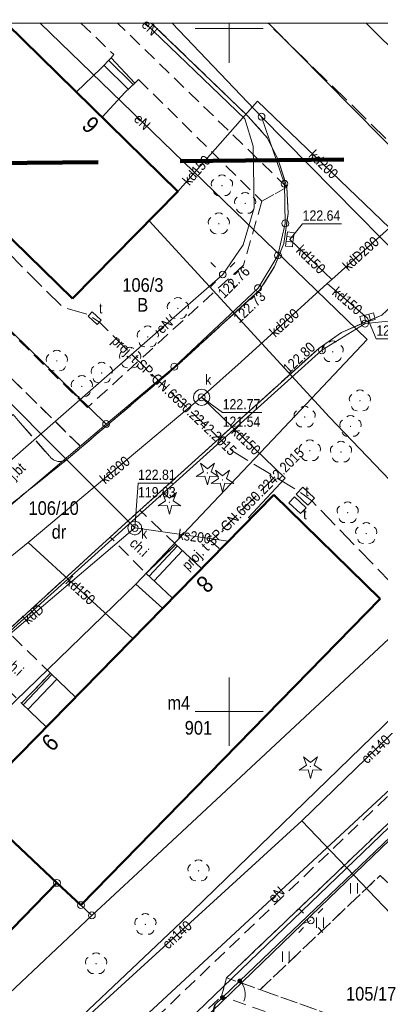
# Model space of a CAD drawing. Extents: x 6439600 to 6443631, y 5654340 to 5654937.
# Tile 35 of 54: x 6440835 to 6440861, y 5654829 to 5654901. Entities that reach past the tile are written whole.
import ezdxf
from ezdxf.enums import TextEntityAlignment as Align

# ---------------------------------------------------------------- set-up
doc = ezdxf.new("R2010")
doc.units = 0
doc.header["$MEASUREMENT"] = 0
for name, pattern in [('1.0_0.5', [1.5, 1, -0.5]), ('1.5_0.5', [2, 1.5, -0.5]), ('2', [0.9, 0.6, -0.3]), ('219-500', [0]), ('PRZER3-1', [4, 3, -1])]:
    doc.linetypes.add(name, pattern=pattern)
doc.layers.get('0').update_dxf_attribs({"color": 2, "linetype": 'CONTINUOUS', "lineweight": 5})
for name, color, linetype in [('202-punkt graniczny', 7, 'CONTINUOUS'), ('203-punkt graniczny', 7, 'CONTINUOUS'), ('210-oznaczenie konturu użytku gruntowego', 7, 'CONTINUOUS'), ('211-numer działki ewidencyjnej', 7, 'CONTINUOUS'), ('218-kontur użytku gruntowego', 7, 'CONTINUOUS'), ('219-działka ewidencyjna', 7, 'CONTINUOUS'), ('238-Punkt adresowy budynku', 7, 'CONTINUOUS'), ('312-budynek ewidencyjny', 7, 'CONTINUOUS'), ('312-oznaczenie budynku ewidencyjnego', 7, 'CONTINUOUS'), ('312-oznaczenie budynku ewidencyjnego-Atr117', 7, 'CONTINUOUS'), ('352-schody', 7, 'CONTINUOUS'), ('chodnik', 7, 'CONTINUOUS'), ('chodnik-Atr17', 7, 'CONTINUOUS'), ('drzewo iglaste', 7, 'CONTINUOUS'), ('drzewo liściaste', 7, 'CONTINUOUS'), ('jezdnia', 7, 'CONTINUOUS'), ('jezdnia-Atr17', 7, 'CONTINUOUS'), ('komora podziemna', 7, 'CONTINUOUS'), ('kratka ściekowa', 7, 'CONTINUOUS'), ('krawężnik', 7, 'CONTINUOUS'), ('latarnia', 7, 'CONTINUOUS'), ('pikieta sztuczna', 7, 'CONTINUOUS'), ('pikieta sztuczna-Atr2', 7, 'CONTINUOUS'), ('plac gier i zabaw', 7, 'CONTINUOUS'), ('przewód ciepłowniczy', 7, 'CONTINUOUS'), ('przewód ciepłowniczy-Atr1', 7, 'CONTINUOUS'), ('przewód elektroenergetyczny podziemny', 7, 'CONTINUOUS'), ('przewód elektroenergetyczny podziemny-Atr1', 7, 'CONTINUOUS'), ('przewód kanalizacyjny', 7, 'CONTINUOUS'), ('przewód kanalizacyjny-Atr1', 7, 'CONTINUOUS'), ('przewód telekomunikacyjny podziemny', 7, 'CONTINUOUS'), ('przewód telekomunikacyjny podziemny - ob. projektowany', 7, 'CONTINUOUS'), ('przewód telekomunikacyjny podziemny - ob. projektowany-Atr1', 7, 'CONTINUOUS'), ('rzedna', 7, 'CONTINUOUS'), ('rzedna-Atr2', 7, 'CONTINUOUS'), ('rzedna-Atr3', 7, 'CONTINUOUS'), ('szafa telekomunikacyjna lub kontener - ob. projektowany', 7, 'CONTINUOUS'), ('szafa telekomunikacyjna lub kontener - ob. projektowany-Atr17', 7, 'CONTINUOUS'), ('trawnik', 7, 'CONTINUOUS'), ('właz do komory lub kanału - okrągły', 7, 'CONTINUOUS'), ('właz do komory lub kanału - okrągły-Atr17', 7, 'CONTINUOUS'), ('Zakres', 7, 'CONTINUOUS')]:
    doc.layers.add(name, color=color, linetype=linetype)
doc.layers.add('z - kartowanie', color=2, linetype='CONTINUOUS', lineweight=5)
doc.layers.add('z - MPZT', color=121, linetype='PRZER3-1', lineweight=18)
doc.styles.add('MapaZas', font='geodezja.shx', dxfattribs={"width": 0.9})
doc.linetypes.add('902-500', pattern='A,3.75,0,[1,ksztalty.shx,S=0.5,R=0,X=0,Y=0],3.75', length=7.5)
doc.linetypes.add('NLZ', pattern='A,3,-1,[35,msgB.shx,S=0.008,R=0,X=-0.5,Y=0],3', length=7)

# ---------------------------------------------------------------- blocks, each defined once
blk = doc.blocks.new('202')
at = {"color": 0, "linetype": 'Continuous', "lineweight": 0}
blk.add_circle((0, 0), 0.25, dxfattribs=at)
blk = doc.blocks.new('203')
at = {"linetype": 'Continuous', "lineweight": 0}
h = blk.add_hatch(color=0, dxfattribs=at)
edge = h.paths.add_edge_path()
edge.add_arc((0, 0), 0.045, 0, 360)
blk = doc.blocks.new('OP011')
at = {"linetype": 'Continuous', "lineweight": 13}
h = blk.add_hatch(color=0, dxfattribs=at)
edge = h.paths.add_edge_path()
edge.add_arc((0, 0), 0.05, 0, 360)
at = {"color": 0, "linetype": 'Continuous', "lineweight": 13}
for p, q in [((-0.828, -0.268), (-0.283, 0.093)), ((-0.283, 0.093), (-0.512, 0.706)), ((-0.512, 0.706), (0, 0.299)), ((0, 0.299), (0.512, 0.706)), ((0.512, 0.706), (0.283, 0.093)), ((0.283, 0.093), (0.828, -0.268)), ((-0.175, -0.24), (-0.828, -0.268)), ((0, -0.87), (-0.175, -0.24)), ((0.175, -0.24), (0, -0.87)), ((0.828, -0.268), (0.175, -0.24))]:
    blk.add_line(p, q, dxfattribs=at)
blk = doc.blocks.new('OP021')
at = {"linetype": 'Continuous', "lineweight": 13}
h = blk.add_hatch(color=0, dxfattribs=at)
edge = h.paths.add_edge_path()
edge.add_arc((0, 0), 0.05, 0, 360)
at = {"color": 0, "linetype": 'Continuous', "lineweight": 13}
for centre, start, end in [((0, 0.4), 49.272, 130.728), ((-0.38, 0.124), 121.308, 202.548), ((0.38, 0.124), 337.452, 58.692), ((-0.235, -0.324), 193.221, 274.871), ((0.235, -0.324), 265.129, 346.779)]:
    blk.add_arc(centre, 0.4, start, end, dxfattribs=at)
blk = doc.blocks.new('PW01')
at = {"linetype": 'Continuous', "lineweight": 13}
h = blk.add_hatch(color=0, dxfattribs=at)
edge = h.paths.add_edge_path()
edge.add_arc((0, 0), 0.045, 0, 360)
blk = doc.blocks.new('US22')
at = {"color": 0, "linetype": 'Continuous', "lineweight": 13}
blk.add_circle((0, 0), 0.25, dxfattribs=at)
blk = doc.blocks.new('US05')
at = {"color": 0, "linetype": 'Continuous', "lineweight": 13}
for p, q in [((-0.525, -0.25), (-0.525, 0.25)), ((-0.525, 0.25), (-0.175, 0.25)), ((-0.175, -0.25), (-0.175, 0.25)), ((-0.175, 0.25), (0.175, 0.25)), ((0.175, -0.25), (0.175, 0.25)), ((0.175, 0.25), (0.525, 0.25)), ((0.525, -0.25), (0.525, 0.25)), ((-0.525, -0.25), (-0.175, -0.25)), ((-0.175, -0.25), (0.175, -0.25)), ((0.175, -0.25), (0.525, -0.25))]:
    blk.add_line(p, q, dxfattribs=at)
blk = doc.blocks.new('SM01')
at = {"color": 0, "linetype": 'Continuous', "lineweight": 13}
for p, q in [((-0.53, 0.531), (-0.883, 0.884)), ((0.531, 0.531), (0.884, 0.884)), ((-0.53, -0.53), (-0.883, -0.883)), ((0.531, -0.53), (0.884, -0.883))]:
    blk.add_line(p, q, dxfattribs=at)
blk.add_circle((0, 0), 0.25, dxfattribs=at)
blk = doc.blocks.new('TU04')
at = {"color": 0, "linetype": 'Continuous', "lineweight": 13}
for p, q in [((0, 0), (0, 0.75)), ((0.5, 0), (0.5, 0.75))]:
    blk.add_line(p, q, dxfattribs=at)
blk = doc.blocks.new('bgs')
at = {"color": 0, "linetype": 'Continuous', "lineweight": 0, "const_width": 0.35}
blk.add_lwpolyline([(-0.175, 0, 1), (0.175, 0, 1)], format="xyb", close=True, dxfattribs=at)
blk = doc.blocks.new('ktok04l')
at = {"color": 0, "linetype": 'Continuous', "lineweight": 18}
blk.add_arc((0, 3), 3, 210, 270, dxfattribs=at)

msp = doc.modelspace()

# ---------------------------------------------------------------- linework, layer by layer
at = {"color": 0, "lineweight": 13}
for p, q in [((6440850, 5654897.5), (6440850, 5654900.411)), ((6440850, 5654897.5), (6440850, 5654900.411)), ((6440850, 5654847.5), (6440850, 5654852.5)), ((6440850, 5654847.5), (6440850, 5654852.5)), ((6440847.5, 5654850), (6440852.5, 5654850)), ((6440847.5, 5654850), (6440852.5, 5654850))]:
    msp.add_line(p, q, dxfattribs=at)
at = {"color": 0}
msp.add_line((6440847.5, 5654900), (6440852.5, 5654900), dxfattribs=at)
msp.add_line((6440847.5, 5654900), (6440852.5, 5654900), dxfattribs=at)
at = {"color": 18, "linetype": 'Continuous', "true_color": 0x000000}
msp.add_lwpolyline([(6440774.191, 5654936.883), (6440976.424, 5654936.883), (6440976.424, 5654900.411), (6440774.191, 5654900.411)], close=True, dxfattribs=at)
at = {"layer": '218-kontur użytku gruntowego', "color": 3, "linetype": 'Continuous', "lineweight": 13}
for points in [[(6440845.813, 5654900.411), (6440852.37, 5654893.55)], [(6440852.37, 5654893.55), (6440845.813, 5654900.411)], [(6440875.81, 5654877.21), (6440852.888, 5654900.411)], [(6440852.888, 5654900.411), (6440875.81, 5654877.21)], [(6440860.035, 5654900.411), (6440879.55, 5654881.07)], [(6440879.55, 5654881.07), (6440860.035, 5654900.411)]]:
    msp.add_lwpolyline(points, dxfattribs=at)
at = {"layer": '218-kontur użytku gruntowego', "color": 3, "linetype": 'Continuous', "lineweight": 13, "flags": 128}
for points in [[(6440854.05, 5654888.64), (6440852.37, 5654893.55)], [(6440852.37, 5654893.55), (6440854.05, 5654888.64)], [(6440854.11, 5654885.74), (6440854.05, 5654888.64)], [(6440854.05, 5654888.64), (6440854.11, 5654885.74)], [(6440853.57, 5654883.4), (6440854.11, 5654885.74)], [(6440854.11, 5654885.74), (6440853.57, 5654883.4)], [(6440852.11, 5654881), (6440853.57, 5654883.4)], [(6440853.57, 5654883.4), (6440852.11, 5654881)], [(6440845.98, 5654875.25), (6440852.11, 5654881)], [(6440852.11, 5654881), (6440845.98, 5654875.25)], [(6440863.65, 5654878.78), (6440859.95, 5654878.4)], [(6440859.95, 5654878.4), (6440863.65, 5654878.78)], [(6440859.95, 5654878.4), (6440856.79, 5654876.45)], [(6440856.79, 5654876.45), (6440859.95, 5654878.4)], [(6440856.79, 5654876.45), (6440825.74, 5654848.51)], [(6440825.74, 5654848.51), (6440856.79, 5654876.45)], [(6440840.98, 5654871.05), (6440845.98, 5654875.25)], [(6440845.98, 5654875.25), (6440840.98, 5654871.05)], [(6440820.5, 5654853.67), (6440840.98, 5654871.05)], [(6440840.98, 5654871.05), (6440820.5, 5654853.67)]]:
    msp.add_lwpolyline(points, dxfattribs=at)
at = {"layer": '219-działka ewidencyjna', "color": 3, "linetype": '219-500', "lineweight": 13}
for points in [[(6440852.37, 5654893.55), (6440845.813, 5654900.411)], [(6440852.888, 5654900.411), (6440875.81, 5654877.21)], [(6440879.55, 5654881.07), (6440860.035, 5654900.411)]]:
    msp.add_lwpolyline(points, dxfattribs=at)
at = {"layer": '219-działka ewidencyjna', "color": 3, "linetype": '219-500', "lineweight": 13, "flags": 128}
for points in [[(6440811.26, 5654900.08), (6440840.98, 5654871.05)], [(6440868.18, 5654877.53), (6440852.37, 5654893.55)], [(6440852.37, 5654893.55), (6440854.05, 5654888.64)], [(6440854.05, 5654888.64), (6440854.11, 5654885.74)], [(6440854.11, 5654885.74), (6440853.57, 5654883.4)], [(6440853.57, 5654883.4), (6440852.11, 5654881)], [(6440852.11, 5654881), (6440845.98, 5654875.25)], [(6440859.95, 5654878.4), (6440863.65, 5654878.78)], [(6440856.79, 5654876.45), (6440859.95, 5654878.4)], [(6440825.74, 5654848.51), (6440856.79, 5654876.45)], [(6440840.98, 5654871.05), (6440845.98, 5654875.25)], [(6440840.98, 5654871.05), (6440820.5, 5654853.67)], [(6440843.3, 5654838.2), (6440873.56, 5654866.38)], [(6440837.38, 5654837.46), (6440831.15, 5654843.31)], [(6440839.94, 5654835.08), (6440843.3, 5654838.2)], [(6440839.14, 5654835.83), (6440837.38, 5654837.46)], [(6440839.94, 5654835.08), (6440839.14, 5654835.83)], [(6440825.68, 5654821.64), (6440839.94, 5654835.08)]]:
    msp.add_lwpolyline(points, dxfattribs=at)
at = {"layer": '312-budynek ewidencyjny', "color": 7, "linetype": 'Continuous', "lineweight": 50}
for points in [[(6440838.52, 5654880.24), (6440817.861, 5654900.411)], [(6440833.647, 5654900.411), (6440846.24, 5654888.07)]]:
    msp.add_lwpolyline(points, dxfattribs=at)
at = {"layer": '312-budynek ewidencyjny', "color": 7, "linetype": 'Continuous', "lineweight": 50, "flags": 128}
for points in [[(6440846.24, 5654888.07), (6440838.52, 5654880.24)], [(6440831.15, 5654843.31), (6440853.26, 5654865.87)], [(6440853.26, 5654865.87), (6440861.05, 5654858.25)], [(6440861.05, 5654858.25), (6440839.14, 5654835.83)], [(6440831.15, 5654843.31), (6440837.38, 5654837.46)], [(6440837.38, 5654837.46), (6440831.15, 5654843.31)], [(6440837.38, 5654837.46), (6440815.34, 5654814.82)], [(6440839.14, 5654835.83), (6440837.38, 5654837.46)]]:
    msp.add_lwpolyline(points, dxfattribs=at)
at = {"layer": '352-schody', "color": 7, "linetype": 'Continuous', "lineweight": 13, "flags": 128}
for points in [[(6440841.35, 5654897.85), (6440843.09, 5654896.01), (6440842.38, 5654895.34), (6440840.69, 5654893.52), (6440838.81, 5654895.36), (6440840.59, 5654897.08)], [(6440841.35, 5654897.85), (6440843.09, 5654896.01), (6440842.38, 5654895.34), (6440840.69, 5654893.52), (6440838.81, 5654895.36), (6440840.59, 5654897.08)], [(6440847.97, 5654860.48), (6440845.84, 5654858.3), (6440844.59, 5654859.48), (6440843.91, 5654860.11), (6440846.09, 5654862.24), (6440846.76, 5654861.61)], [(6440847.97, 5654860.48), (6440845.84, 5654858.3), (6440844.59, 5654859.48), (6440843.91, 5654860.11), (6440846.09, 5654862.24), (6440846.76, 5654861.61)], [(6440838.73, 5654851.05), (6440836.6, 5654848.88), (6440835.43, 5654849.98), (6440834.78, 5654850.61), (6440836.9, 5654852.82), (6440837.55, 5654852.2)], [(6440838.73, 5654851.05), (6440836.6, 5654848.88), (6440835.43, 5654849.98), (6440834.78, 5654850.61), (6440836.9, 5654852.82), (6440837.55, 5654852.2)]]:
    msp.add_lwpolyline(points, close=True, dxfattribs=at)
for points in [[(6440840.823, 5654897.316), (6440842.608, 5654895.555)], [(6440841.174, 5654897.672), (6440842.972, 5654895.898)], [(6440846.214, 5654862.124), (6440844.129, 5654859.907)], [(6440846.578, 5654861.781), (6440844.496, 5654859.567)], [(6440837.007, 5654852.718), (6440834.893, 5654850.501)], [(6440837.369, 5654852.373), (6440835.252, 5654850.153)]]:
    msp.add_lwpolyline(points, dxfattribs=at)
at = {"layer": 'chodnik', "color": 7, "linetype": '1.0_0.5', "lineweight": 13}
for points in [[(6440808.419, 5654900.411), (6440795.27, 5654886.58), (6440796.35, 5654878.03), (6440798.37, 5654877.61), (6440797.46, 5654886.14), (6440809.51, 5654898.5), (6440839.17, 5654869.35), (6440845.83, 5654875.01), (6440852.22, 5654880.84), (6440853.33, 5654882.59), (6440854, 5654884.27), (6440854.31, 5654886.46)], [(6440854.31, 5654886.46), (6440854.23, 5654888.39), (6440852.39, 5654887.36), (6440851.05, 5654882.68), (6440839.62, 5654872.26), (6440811.15, 5654900.12), (6440811.438, 5654900.411)], [(6440839.139, 5654900.411), (6440841.54, 5654898.1), (6440841.35, 5654897.85), (6440843.09, 5654896.01), (6440843.36, 5654896.28), (6440852.39, 5654887.36), (6440854.23, 5654888.39)], [(6440854.23, 5654888.39), (6440841.809, 5654900.411)]]:
    msp.add_lwpolyline(points, dxfattribs=at)
at = {"layer": 'chodnik', "color": 7, "linetype": '1.0_0.5', "lineweight": 13, "flags": 128}
for points in [[(6440843.91, 5654860.11), (6440846.09, 5654862.24), (6440843.46, 5654864.74), (6440841.29, 5654862.78)], [(6440889.01, 5654828.49), (6440890.36, 5654827.02), (6440890.4, 5654825.76), (6440876.1, 5654812.13), (6440875.19, 5654812.44), (6440874.79, 5654812.8), (6440874.27, 5654812.56), (6440873.35, 5654813.54), (6440871.49, 5654811.77), (6440872.88, 5654810.31), (6440872.86, 5654809.05), (6440860.56, 5654797.3), (6440859.65, 5654796.61), (6440858.71, 5654796.26), (6440857.73, 5654796.24), (6440856.75, 5654796.53), (6440856.05, 5654797.07), (6440854.56, 5654795.7), (6440855.82, 5654794.73), (6440857.3, 5654794.23), (6440858.86, 5654794.24), (6440860.36, 5654794.68), (6440861.68, 5654795.53), (6440896.46, 5654828.79), (6440896.69, 5654830.04), (6440893.7, 5654833.14), (6440901.85, 5654840.77), (6440903.84, 5654838.67), (6440905.26, 5654838.11), (6440905.94, 5654838.29), (6440906.79, 5654838.53), (6440908.09, 5654839.82), (6440908.19, 5654839.97), (6440905.1, 5654843.27), (6440900.59, 5654844.03), (6440882.25, 5654863.17), (6440878.06, 5654859.15), (6440875.67, 5654856.87), (6440873.3, 5654854.95), (6440844.22, 5654827.18), (6440845.37, 5654825.95), (6440845.69, 5654825.64), (6440849.44, 5654829.17), (6440849.8, 5654830.51), (6440874.4, 5654853.96), (6440876.68, 5654855.78), (6440880.95, 5654851.29), (6440881.01, 5654850.33), (6440877.95, 5654847.35), (6440879.74, 5654845.47), (6440882.8, 5654848.46), (6440883.75, 5654848.37), (6440893.21, 5654838.47), (6440889.65, 5654835.05), (6440887.38, 5654832.88), (6440888.64, 5654831.52), (6440887.36, 5654830.27)], [(6440833.73, 5654855.89), (6440831.55, 5654853.94), (6440834.78, 5654850.61), (6440836.9, 5654852.82)], [(6440864.61, 5654822.58), (6440861.43, 5654825.96), (6440860.84, 5654826.58), (6440852.27, 5654829.64), (6440849.8, 5654830.51), (6440849.44, 5654829.17), (6440859.91, 5654825.45), (6440863.65, 5654821.66)]]:
    msp.add_lwpolyline(points, close=True, dxfattribs=at)
at = {"layer": 'jezdnia', "color": 7, "linetype": '1.5_0.5', "lineweight": 13}
for points in [[(6440844.294, 5654900.411), (6440851.36, 5654893.6), (6440852.81, 5654891.99), (6440853.59, 5654890.4), (6440854.23, 5654888.39), (6440854.31, 5654886.46), (6440854, 5654884.27), (6440853.33, 5654882.59), (6440852.22, 5654880.84), (6440845.83, 5654875.01), (6440839.17, 5654869.35), (6440838.22, 5654868.54), (6440833.18, 5654864.53), (6440821.3, 5654854.19), (6440820.54, 5654853.55), (6440816.1, 5654855.98), (6440796.09, 5654838.84), (6440797.68, 5654834.12), (6440779.16, 5654818.47)], [(6440867.45, 5654886.38), (6440862.91, 5654890.57), (6440852.821, 5654900.411)], [(6440796.54, 5654822.51), (6440807.99, 5654832.85), (6440810.21, 5654834.85), (6440817.78, 5654841.7), (6440820, 5654843.68), (6440831.55, 5654853.94), (6440833.73, 5654855.89), (6440841.29, 5654862.78), (6440843.46, 5654864.74), (6440856.58, 5654876.61), (6440858.22, 5654877.76), (6440861.18, 5654879.03), (6440862.55, 5654880.3), (6440866.81, 5654884.28), (6440866.46, 5654885), (6440866.69, 5654885.64), (6440867.45, 5654886.38)]]:
    msp.add_lwpolyline(points, dxfattribs=at)
at = {"layer": 'jezdnia', "color": 7, "linetype": '1.5_0.5', "lineweight": 13, "flags": 128}
msp.add_lwpolyline([(6440833.18, 5654864.53), (6440838.22, 5654868.54), (6440838.13, 5654868.47), (6440838.02, 5654868.41), (6440837.91, 5654868.37), (6440837.8, 5654868.33), (6440837.68, 5654868.32), (6440837.57, 5654868.31), (6440837.45, 5654868.32), (6440837.33, 5654868.35), (6440837.22, 5654868.39), (6440837.12, 5654868.44), (6440837.02, 5654868.51), (6440836.93, 5654868.58), (6440836.85, 5654868.67), (6440834.16, 5654871.74), (6440830.66, 5654868.76), (6440833.19, 5654865.8), (6440833.26, 5654865.72), (6440833.32, 5654865.63), (6440833.37, 5654865.53), (6440833.41, 5654865.43), (6440833.44, 5654865.33), (6440833.45, 5654865.22), (6440833.45, 5654865.11), (6440833.44, 5654865), (6440833.41, 5654864.9), (6440833.37, 5654864.79), (6440833.32, 5654864.7), (6440833.25, 5654864.61)], close=True, dxfattribs=at)
at = {"layer": 'komora podziemna', "color": 32, "linetype": 'Continuous', "lineweight": 13, "flags": 128}
for points in [[(6440848.58, 5654873), (6440848.52, 5654872.77), (6440848.39, 5654872.58), (6440848.2, 5654872.45), (6440847.97, 5654872.41), (6440847.74, 5654872.46), (6440847.55, 5654872.6), (6440847.42, 5654872.79), (6440847.38, 5654873.02), (6440847.43, 5654873.25), (6440847.57, 5654873.44), (6440847.76, 5654873.56), (6440847.99, 5654873.61), (6440848.22, 5654873.55), (6440848.41, 5654873.42), (6440848.53, 5654873.23)], [(6440843.58, 5654863.44), (6440843.57, 5654863.34), (6440843.54, 5654863.24), (6440843.48, 5654863.15), (6440843.41, 5654863.07), (6440843.33, 5654863.01), (6440843.23, 5654862.96), (6440843.13, 5654862.94), (6440843.03, 5654862.94), (6440842.93, 5654862.96), (6440842.83, 5654863.01), (6440842.75, 5654863.07), (6440842.68, 5654863.15), (6440842.62, 5654863.24), (6440842.59, 5654863.34), (6440842.58, 5654863.44), (6440842.59, 5654863.54), (6440842.62, 5654863.64), (6440842.68, 5654863.73), (6440842.75, 5654863.81), (6440842.83, 5654863.87), (6440842.93, 5654863.92), (6440843.03, 5654863.94), (6440843.13, 5654863.94), (6440843.23, 5654863.92), (6440843.33, 5654863.87), (6440843.41, 5654863.81), (6440843.48, 5654863.73), (6440843.54, 5654863.64), (6440843.57, 5654863.54)]]:
    msp.add_lwpolyline(points, close=True, dxfattribs=at)
at = {"layer": 'krawężnik', "color": 7, "linetype": 'Continuous', "lineweight": 13}
msp.add_lwpolyline([(6440854.23, 5654888.39), (6440853.59, 5654890.4), (6440852.81, 5654891.99), (6440851.36, 5654893.6), (6440844.294, 5654900.411)], dxfattribs=at)
at = {"layer": 'krawężnik', "color": 7, "linetype": 'Continuous', "lineweight": 13, "flags": 128}
for points in [[(6440838.22, 5654868.54), (6440845.83, 5654875.01), (6440852.22, 5654880.84), (6440853.33, 5654882.59), (6440854, 5654884.27), (6440854.31, 5654886.46), (6440854.23, 5654888.39)], [(6440861.18, 5654879.03), (6440858.22, 5654877.76)], [(6440843.46, 5654864.74), (6440856.58, 5654876.61), (6440858.22, 5654877.76)], [(6440833.73, 5654855.89), (6440841.29, 5654862.78), (6440843.46, 5654864.74)]]:
    msp.add_lwpolyline(points, dxfattribs=at)
at = {"layer": 'plac gier i zabaw', "color": 7, "linetype": '1.0_0.5', "lineweight": 13, "flags": 128}
msp.add_lwpolyline([(6440865, 5654834.21), (6440861.06, 5654838.01), (6440852.27, 5654829.64), (6440860.84, 5654826.58), (6440861.43, 5654825.96), (6440865.04, 5654829.51)], close=True, dxfattribs=at)
at = {"layer": 'przewód ciepłowniczy', "color": 212, "linetype": 'Continuous', "lineweight": 13, "flags": 128}
for points in [[(6440873.61, 5654859.61), (6440866.54, 5654852.72), (6440868.29, 5654850.81), (6440865.8, 5654848.45), (6440863.97, 5654850.38), (6440855.32, 5654842)], [(6440837.03, 5654825.32), (6440855.32, 5654842)], [(6440855.32, 5654842), (6440869.47, 5654827.23)]]:
    msp.add_lwpolyline(points, dxfattribs=at)
at = {"layer": 'przewód elektroenergetyczny podziemny', "color": 1, "linetype": 'Continuous', "lineweight": 13}
for points in [[(6440836.159, 5654900.411), (6440860.1, 5654877.24), (6440853.6, 5654870.37), (6440843.17, 5654859.33)], [(6440849.53, 5654882), (6440851.03, 5654884.17), (6440851.82, 5654886.88), (6440851.75, 5654891.4), (6440851.14, 5654893.39), (6440843.852, 5654900.411)]]:
    msp.add_lwpolyline(points, dxfattribs=at)
at = {"layer": 'przewód elektroenergetyczny podziemny', "color": 1, "linetype": 'Continuous', "lineweight": 13, "flags": 128}
for points in [[(6440831.7, 5654866.41), (6440849.53, 5654882)], [(6440843.17, 5654859.33), (6440831.1, 5654847.66), (6440828.41, 5654845.73), (6440808.37, 5654827.01), (6440804.17, 5654825.57), (6440795.79, 5654816.77)], [(6440843.17, 5654859.33), (6440845.11, 5654857.56)], [(6440875.6, 5654854.66), (6440875.22, 5654853.54), (6440855.36, 5654834.45)], [(6440835.77, 5654820.21), (6440871.15, 5654852.98), (6440873.88, 5654853.59)], [(6440855.36, 5654834.45), (6440855.98, 5654834.71)], [(6440855.36, 5654834.45), (6440836.93, 5654816.65), (6440836.66, 5654816.27)]]:
    msp.add_lwpolyline(points, dxfattribs=at)
at = {"layer": 'przewód kanalizacyjny', "color": 34, "linetype": 'Continuous', "lineweight": 13, "flags": 128}
for points in [[(6440852.07, 5654894.7), (6440846.24, 5654888.07)], [(6440861.75, 5654885.42), (6440852.07, 5654894.7)], [(6440812.69, 5654893.86), (6440843.08, 5654863.44)], [(6440857.52, 5654881.63), (6440861.75, 5654885.42)], [(6440854.45, 5654884.57), (6440857.52, 5654881.63)], [(6440857.18, 5654881.33), (6440857.52, 5654881.63)], [(6440847.98, 5654873.01), (6440850.88, 5654875.6), (6440857.18, 5654881.33)], [(6440857.18, 5654881.33), (6440860.13, 5654878.81)], [(6440847.98, 5654873.01), (6440835.26, 5654862.37)], [(6440851.53, 5654864.1), (6440851.41, 5654864.2), (6440854.09, 5654867.08), (6440847.98, 5654873.01)], [(6440828.21, 5654850.84), (6440843.08, 5654863.44)], [(6440849.93, 5654862.47), (6440843.08, 5654863.44)], [(6440835.26, 5654862.37), (6440830.22, 5654858.29)], [(6440835.26, 5654862.37), (6440842.95, 5654855.35)], [(6440782.31, 5654774.19), (6440803.34, 5654794), (6440828.39, 5654817.51), (6440846.49, 5654834.59), (6440862.14, 5654849.75), (6440873.96, 5654860.69)]]:
    msp.add_lwpolyline(points, dxfattribs=at)
at = {"layer": 'przewód telekomunikacyjny podziemny', "color": 30, "linetype": 'Continuous', "lineweight": 13, "flags": 128}
msp.add_lwpolyline([(6440819.63, 5654801.05), (6440820.06, 5654801.52), (6440868.15, 5654847.7), (6440868.68, 5654848.05)], dxfattribs=at)
at = {"layer": 'przewód telekomunikacyjny podziemny - ob. projektowany', "color": 30, "linetype": '1.5_0.5', "lineweight": 13, "flags": 128}
for points in [[(6440816.26, 5654899.87), (6440818.32, 5654898.77), (6440832.43, 5654884.97), (6440837.8, 5654879.6), (6440839.74, 5654879.03), (6440840.51, 5654878.49), (6440843.91, 5654875.11), (6440850.28, 5654869.03), (6440853.35, 5654867.19), (6440855.04, 5654866.17), (6440856.05, 5654865.43), (6440861.79, 5654859.49), (6440862.31, 5654858.52), (6440862.97, 5654854.2), (6440868.74, 5654848.09)], [(6440849.27, 5654861.94), (6440848.66, 5654862.49), (6440853.35, 5654867.19)]]:
    msp.add_lwpolyline(points, dxfattribs=at)
at = {"layer": 'rzedna-Atr2', "color": 34, "lineweight": 13, "flags": 128}
for points in [[(6440854.45, 5654884.57), (6440855.38, 5654885.71), (6440858.234, 5654885.71)], [(6440860.13, 5654878.81), (6440860.78, 5654877.29), (6440863.602, 5654877.29)]]:
    msp.add_lwpolyline(points, dxfattribs=at)
at = {"layer": 'rzedna-Atr2', "color": 7, "lineweight": 13, "flags": 128}
for points in [[(6440847.98, 5654873.01), (6440849.52, 5654871.89), (6440852.379, 5654871.89)], [(6440843.08, 5654863.44), (6440843.32, 5654866.73), (6440845.881, 5654866.73)]]:
    msp.add_lwpolyline(points, dxfattribs=at)
at = {"layer": 'szafa telekomunikacyjna lub kontener - ob. projektowany', "color": 30, "linetype": 'Continuous', "lineweight": 13, "flags": 128}
for points in [[(6440839.66, 5654878.94), (6440839.97, 5654879.27), (6440840.63, 5654878.66), (6440840.32, 5654878.33)], [(6440854.9, 5654865.91), (6440855.4, 5654866.43), (6440856.25, 5654865.62), (6440855.77, 5654865.11)], [(6440854.79, 5654865.72), (6440855.63, 5654864.91), (6440855.23, 5654864.49), (6440854.38, 5654865.29)]]:
    msp.add_lwpolyline(points, close=True, dxfattribs=at)
at = {"layer": 'trawnik', "color": 7, "linetype": '1.0_0.5', "lineweight": 13, "flags": 128}
for points in [[(6440809.51, 5654898.5), (6440797.46, 5654886.14), (6440798.37, 5654877.61), (6440817.99, 5654857.62), (6440821.3, 5654854.19), (6440821.63, 5654854.52), (6440821.67, 5654854.6), (6440821.71, 5654854.68), (6440821.73, 5654854.77), (6440821.76, 5654854.85), (6440821.77, 5654854.94), (6440821.77, 5654855.03), (6440821.77, 5654855.12), (6440821.76, 5654855.21), (6440821.74, 5654855.29), (6440821.72, 5654855.38), (6440821.69, 5654855.46), (6440821.65, 5654855.54), (6440821.6, 5654855.62), (6440821.55, 5654855.69), (6440818.88, 5654858.79), (6440829.45, 5654867.75), (6440831.97, 5654864.8), (6440832.04, 5654864.72), (6440832.11, 5654864.64), (6440832.19, 5654864.58), (6440832.28, 5654864.52), (6440832.37, 5654864.48), (6440832.47, 5654864.44), (6440832.57, 5654864.42), (6440832.68, 5654864.41), (6440832.78, 5654864.41), (6440832.89, 5654864.42), (6440832.99, 5654864.45), (6440833.09, 5654864.48), (6440833.18, 5654864.53), (6440833.25, 5654864.61), (6440833.32, 5654864.7), (6440833.37, 5654864.79), (6440833.41, 5654864.9), (6440833.44, 5654865), (6440833.45, 5654865.11), (6440833.45, 5654865.22), (6440833.44, 5654865.33), (6440833.41, 5654865.43), (6440833.37, 5654865.53), (6440833.32, 5654865.63), (6440833.26, 5654865.72), (6440833.19, 5654865.8), (6440830.66, 5654868.76), (6440834.16, 5654871.74), (6440836.85, 5654868.67), (6440836.93, 5654868.58), (6440837.02, 5654868.51), (6440837.12, 5654868.44), (6440837.22, 5654868.39), (6440837.33, 5654868.35), (6440837.45, 5654868.32), (6440837.57, 5654868.31), (6440837.68, 5654868.32), (6440837.8, 5654868.33), (6440837.91, 5654868.37), (6440838.02, 5654868.41), (6440838.13, 5654868.47), (6440838.22, 5654868.54), (6440839.17, 5654869.35)], [(6440881.01, 5654850.33), (6440880.95, 5654851.29), (6440876.68, 5654855.78), (6440874.4, 5654853.96), (6440849.8, 5654830.51), (6440852.27, 5654829.64), (6440861.06, 5654838.01), (6440865, 5654834.21), (6440865.04, 5654829.51), (6440861.43, 5654825.96), (6440864.61, 5654822.58), (6440874.83, 5654832.35), (6440865.4, 5654842.31), (6440874.5, 5654850.99), (6440877.95, 5654847.35)]]:
    msp.add_lwpolyline(points, close=True, dxfattribs=at)
at = {"layer": 'z - kartowanie', "color": 0, "linetype": '902-500', "lineweight": 35}
for points in [[(6440865.4, 5654842.31), (6440862.906, 5654841.89), (6440850.774, 5654830.28)], [(6440849.5, 5654829.061), (6440848.947, 5654828.532), (6440848.44, 5654826.11)]]:
    msp.add_lwpolyline(points, dxfattribs=at)
at = {"layer": 'z - kartowanie', "color": 0, "linetype": 'Continuous', "lineweight": 18}
msp.add_lwpolyline([(6440849.5, 5654829.061), (6440850.774, 5654830.28)], dxfattribs=at)
at = {"layer": 'z - MPZT', "linetype": 'NLZ', "lineweight": 35}
msp.add_lwpolyline([(6440843.901, 5654890.362), (6440846.24, 5654888.07), (6440844.135, 5654885.935), (6440857.345, 5654871.543), (6440966.374, 5654757.819), (6440969.947, 5654753.703)], dxfattribs=at)
at = {"layer": 'Zakres', "color": 221, "linetype": '2', "lineweight": 140, "ltscale": 20, "flags": 128}
msp.add_lwpolyline([(6441020.39, 5654892.11), (6440805.9, 5654889.86), (6440806.46, 5654752.7), (6441021.62, 5654754.02)], close=True, dxfattribs=at)

# ---------------------------------------------------------------- block references
at = {"layer": '202-punkt graniczny', "color": 3, "linetype": 'Continuous', "lineweight": 13}
for p in [(6440852.37, 5654893.55), (6440854.05, 5654888.64), (6440854.11, 5654885.74), (6440853.57, 5654883.4), (6440852.11, 5654881), (6440859.95, 5654878.4), (6440856.79, 5654876.45), (6440845.98, 5654875.25), (6440840.98, 5654871.05), (6440837.38, 5654837.46), (6440839.14, 5654835.83), (6440839.94, 5654835.08)]:
    msp.add_blockref('202', p, dxfattribs=at)
at = {"layer": '203-punkt graniczny', "color": 3, "linetype": 'Continuous', "lineweight": 13}
msp.add_blockref('203', (6440843.3, 5654838.2), dxfattribs=at)
at = {"layer": 'drzewo iglaste', "color": 94, "linetype": 'Continuous', "lineweight": 13}
for p in [(6440848.4, 5654867.47), (6440849.51, 5654866.96), (6440845.62, 5654865.33), (6440855.95, 5654845.98)]:
    msp.add_blockref('OP011', p, dxfattribs=at)
at = {"layer": 'drzewo liściaste', "color": 94, "linetype": 'Continuous', "lineweight": 13}
for p in [(6440849.47, 5654888.5), (6440851.17, 5654887.2), (6440849.24, 5654885.71), (6440846.24, 5654879.51), (6440844.03, 5654877.43), (6440857.58, 5654876.34), (6440837.37, 5654875.67), (6440842.74, 5654875.89), (6440840.66, 5654874.79), (6440839.2, 5654873.8), (6440855.53, 5654871.56), (6440855.91, 5654869.1), (6440860.04, 5654863.03), (6440847.75, 5654838.34), (6440843.86, 5654834.42), (6440840.25, 5654831.54)]:
    msp.add_blockref('OP021', p, dxfattribs=at)
at = {"layer": 'kratka ściekowa', "color": 34, "linetype": 'Continuous', "lineweight": 13}
for p, rotation in [((6440854.45, 5654884.57), 82.17), ((6440860.13, 5654878.81), 14.38)]:
    msp.add_blockref('US05', p, dxfattribs=dict(at, rotation=rotation))
at = {"layer": 'latarnia', "color": 7, "linetype": 'Continuous', "lineweight": 13}
for p in [(6440849.53, 5654882), (6440855.98, 5654834.71)]:
    msp.add_blockref('SM01', p, dxfattribs=at)
at = {"layer": 'pikieta sztuczna', "color": 7, "linetype": 'Continuous', "lineweight": 13}
for p in [(6440851.05, 5654882.68), (6440852.22, 5654880.84), (6440856.58, 5654876.61)]:
    msp.add_blockref('PW01', p, dxfattribs=at)
at = {"layer": 'rzedna', "color": 34, "linetype": 'Continuous', "lineweight": 13}
for p in [(6440854.45, 5654884.57), (6440860.13, 5654878.81), (6440847.98, 5654873.01), (6440843.08, 5654863.44)]:
    msp.add_blockref('PW01', p, dxfattribs=at)
at = {"layer": 'trawnik', "color": 7, "linetype": 'Continuous', "lineweight": 13}
for p in [(6440858.899, 5654836.679), (6440856.399, 5654834.179), (6440853.899, 5654831.679)]:
    msp.add_blockref('TU04', p, dxfattribs=at)
at = {"layer": 'właz do komory lub kanału - okrągły', "color": 7, "linetype": 'Continuous', "lineweight": 13}
for p in [(6440847.98, 5654873.01), (6440843.08, 5654863.44)]:
    msp.add_blockref('US22', p, dxfattribs=at)
at = {"layer": 'z - kartowanie', "color": 94, "linetype": 'Continuous', "lineweight": 13}
for p in [(6440859.58, 5654872.75), (6440858.89, 5654870.88), (6440858.19, 5654869), (6440858.68, 5654864.56)]:
    msp.add_blockref('OP021', p, dxfattribs=at)
at = {"layer": 'z - kartowanie', "color": 0, "linetype": 'Continuous', "lineweight": 18, "xscale": 0.4999999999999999, "yscale": 0.4999999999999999, "rotation": 131.1453679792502}
msp.add_blockref('ktok04l', (6440850.793, 5654830.275), dxfattribs=at)
at = {"layer": 'z - kartowanie', "color": 0, "linetype": 'Continuous', "lineweight": 18, "xscale": 0.5, "yscale": 0.5, "zscale": 0.5}
for p, rotation in [((6440850.774, 5654830.28), 133.7411810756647), ((6440849.5, 5654829.061), 313.7411810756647)]:
    msp.add_blockref('bgs', p, dxfattribs=dict(at, rotation=rotation))

# ---------------------------------------------------------------- texts
at = {"layer": '210-oznaczenie konturu użytku gruntowego', "color": 3, "linetype": 'Continuous', "lineweight": 13, "style": 'MapaZas', "width": 0.9}
for s, p in [('B', (6440843.262, 5654879.277)), ('dr', (6440836.993, 5654862.657))]:
    msp.add_text(s, height=1, dxfattribs=at).set_placement(p)
at = {"layer": '211-numer działki ewidencyjnej', "color": 3, "linetype": 'Continuous', "lineweight": 13, "style": 'MapaZas', "width": 0.9}
for s, p in [('106/3', (6440842.17, 5654880.73)), ('106/10', (6440835.298, 5654864.397)), ('105/17', (6440858.56, 5654828.84))]:
    msp.add_text(s, height=1, dxfattribs=at).set_placement(p)
at = {"layer": '238-Punkt adresowy budynku', "color": 7, "linetype": 'Continuous', "lineweight": 13, "style": 'MapaZas', "width": 0.9}
for s, rotation, p in [('6', 135.579, (6440840.29, 5654893.4)), ('8', -134.422, (6440847.77, 5654859.76)), ('9', -134.422, (6440836.43, 5654848.18))]:
    msp.add_text(s, height=1.25, rotation=rotation, dxfattribs=at).set_placement(p, align=Align.CENTER)
at = {"layer": '312-oznaczenie budynku ewidencyjnego', "color": 7, "linetype": 'Continuous', "lineweight": 13, "style": 'MapaZas', "width": 0.9}
msp.add_text('901', height=1, dxfattribs=at).set_placement((6440846.74, 5654849.31), align=Align.TOP_LEFT)
at = {"layer": '312-oznaczenie budynku ewidencyjnego-Atr117', "color": 7, "lineweight": 13, "style": 'MapaZas', "width": 0.9}
msp.add_text('m4', height=1, dxfattribs=at).set_placement((6440845.47, 5654850.14))
at = {"layer": 'chodnik-Atr17', "color": 7, "lineweight": 13, "style": 'MapaZas', "width": 0.9}
for rotation, p in [(316.916, (6440843.41, 5654862.03)), (317.624, (6440834.24, 5654853.32))]:
    msp.add_text('ch.i', height=0.75, rotation=rotation, dxfattribs=at).set_placement(p, align=Align.MIDDLE_CENTER)
at = {"layer": 'jezdnia-Atr17', "color": 7, "lineweight": 13, "style": 'MapaZas', "width": 0.9}
msp.add_text('j.bt', height=0.75, rotation=44.266, dxfattribs=at).set_placement((6440834.28, 5654866.92))
at = {"layer": 'pikieta sztuczna-Atr2', "color": 7, "lineweight": 13, "style": 'MapaZas', "width": 0.9}
for s, rotation, p in [('122.76', 44.78, (6440851.05, 5654882.68)), ('122.73', 43.619, (6440852.22, 5654880.84))]:
    msp.add_text(s, height=0.75, rotation=rotation, dxfattribs=at).set_placement(p, align=Align.TOP_RIGHT)
msp.add_text('122.80', height=0.75, rotation=43.191, dxfattribs=at).set_placement((6440854.36, 5654874.69))
at = {"layer": 'przewód ciepłowniczy-Atr1', "color": 212, "lineweight": 13, "style": 'MapaZas', "width": 0.9}
for rotation, p in [(43.46, (6440860.74, 5654847.25)), (42.364, (6440846.18, 5654833.66))]:
    msp.add_text('cn140', height=0.75, rotation=rotation, dxfattribs=at).set_placement(p, align=Align.MIDDLE_CENTER)
at = {"layer": 'przewód elektroenergetyczny podziemny-Atr1', "color": 1, "style": 'MapaZas', "width": 0.9}
msp.add_text('eN', height=0.75, rotation=316.07, dxfattribs=at).set_placement((6440844.19, 5654900.09), align=Align.MIDDLE_CENTER)
at = {"layer": 'przewód elektroenergetyczny podziemny-Atr1', "color": 1, "lineweight": 13, "style": 'MapaZas', "width": 0.9}
for rotation, p in [(315.937, (6440843.63, 5654893.18)), (41.17, (6440845.26, 5654878.27)), (42.807, (6440853.46, 5654836.6))]:
    msp.add_text('eN', height=0.75, rotation=rotation, dxfattribs=at).set_placement(p, align=Align.MIDDLE_CENTER)
at = {"layer": 'przewód kanalizacyjny-Atr1', "color": 34, "lineweight": 13, "style": 'MapaZas', "width": 0.9}
for s, rotation, p in [('kd150', 48.669, (6440847.61, 5654889.63)), ('kd200', 316.208, (6440856.91, 5654890.06)), ('kd150', 316.239, (6440855.99, 5654883.1)), ('kdD200', 41.859, (6440859.64, 5654883.53)), ('kd150', 319.495, (6440858.66, 5654880.07)), ('kd200', 42.287, (6440854.03, 5654878.47)), ('kd150', 315.86, (6440851.24, 5654869.84)), ('kd200', 39.912, (6440841.62, 5654867.69)), ('ks200', 351.939, (6440847.45, 5654862.82)), ('kd150', 317.608, (6440839.11, 5654858.86)), ('kdD', 40.276, (6440835.65, 5654857.14))]:
    msp.add_text(s, height=0.75, rotation=rotation, dxfattribs=at).set_placement(p, align=Align.MIDDLE_CENTER)
at = {"layer": 'przewód telekomunikacyjny podziemny - ob. projektowany-Atr1', "color": 30, "lineweight": 13, "style": 'MapaZas', "width": 0.9}
for rotation, p in [(316.329, (6440845.97, 5654873.14)), (45.06, (6440851.01, 5654864.84))]:
    msp.add_text('proj. t SP-GN.6630.2242.2015', height=0.75, rotation=rotation, dxfattribs=at).set_placement(p, align=Align.MIDDLE_CENTER)
at = {"layer": 'rzedna-Atr2', "color": 34, "lineweight": 13, "style": 'MapaZas', "width": 0.9}
for s, p in [('122.64', (6440855.38, 5654885.718)), ('122.79', (6440860.78, 5654877.298))]:
    msp.add_text(s, height=0.75, dxfattribs=at).set_placement(p, align=Align.BOTTOM_LEFT)
at = {"layer": 'rzedna-Atr2', "color": 7, "lineweight": 13, "style": 'MapaZas', "width": 0.9}
for s, p in [('122.77', (6440849.52, 5654871.897)), ('122.81', (6440843.32, 5654866.738))]:
    msp.add_text(s, height=0.75, dxfattribs=at).set_placement(p, align=Align.BOTTOM_LEFT)
at = {"layer": 'rzedna-Atr3', "color": 7, "lineweight": 13, "style": 'MapaZas', "width": 0.9}
for s, p in [('121.54', (6440849.52, 5654870.622)), ('119.93', (6440843.32, 5654865.463))]:
    msp.add_text(s, height=0.75, dxfattribs=at).set_placement(p, align=Align.BOTTOM_LEFT)
at = {"layer": 'szafa telekomunikacyjna lub kontener - ob. projektowany-Atr17', "color": 30, "lineweight": 13, "style": 'MapaZas', "width": 0.9}
for p in [(6440840.46, 5654879.15), (6440855.58, 5654865.77), (6440855.42, 5654864.08)]:
    msp.add_text('t', height=0.75, dxfattribs=at).set_placement(p)
at = {"layer": 'właz do komory lub kanału - okrągły-Atr17', "color": 7, "lineweight": 13, "style": 'MapaZas', "width": 0.9}
for p in [(6440848.24, 5654873.93), (6440843.54, 5654862.66)]:
    msp.add_text('k', height=0.75, dxfattribs=at).set_placement(p)

doc.saveas('drawing.dxf')
